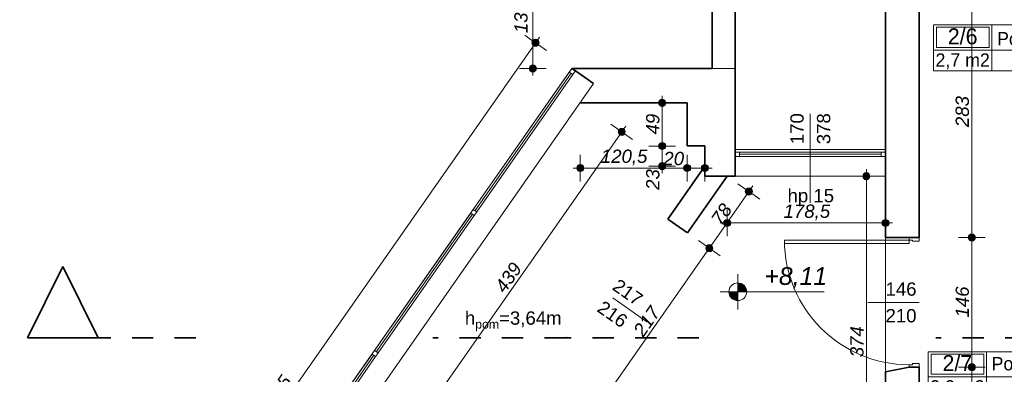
# Model space of a CAD drawing. Header units: millimetres. Extents: x -13944 to 84772, y -78836 to -35317.
# Tile 4 of 85: x -7595 to 3504, y -60543 to -56549. Entities that reach past the tile are written whole.
import ezdxf
from ezdxf.enums import TextEntityAlignment as Align

# ---------------------------------------------------------------- set-up
doc = ezdxf.new("R2010")
doc.units = ezdxf.units.MM
doc.header["$MEASUREMENT"] = 0
doc.linetypes.add('Przerywana', pattern=[480, 240, -240])
doc.linetypes.add('Wipeout_Contour', pattern=[1000, 0, -1000])
for name, color, linetype, lineweight in [('0_Nr_pióra__3', 7, 'Continuous', 20), ('Drzwi ArchiCAD_Nr_pióra__1', 7, 'Continuous', 0), ('Konstrukcja - Stropy_Nr_pióra__1', 7, 'Continuous', 0), ('Konstrukcja - Ściany zew_Nr_pióra__6', 7, 'Continuous', 35), ('Metryczki pomieszczeń ArchiCADa_Nr_pióra__1', 7, 'Continuous', 0), ('Okna ArchiCADa_Nr_pióra__1', 7, 'Continuous', 0), ('Wymiarowanie - Ogólne_Nr_pióra__82', 114, 'Continuous', 13), ('Wymiarowanie - Poziomy_Nr_pióra__1', 7, 'Continuous', 0), ('Znaczniki - Przekroje_Nr_pióra__5', 7, 'Continuous', 35), ('Znaczniki drzwi ArchiCADa_Nr_pióra__1', 7, 'Continuous', 0), ('Znaczniki drzwi ArchiCADa_Nr_pióra__7', 7, 'Continuous', 70), ('Znaczniki okien ArchiCADa_Nr_pióra__1', 7, 'Continuous', 0), ('Znaczniki okien ArchiCADa_Nr_pióra__7', 7, 'Continuous', 70)]:
    doc.layers.add(name, color=color, linetype=linetype, lineweight=lineweight)
for name, color, linetype in [('Elementy modelu - Strefy', 7, 'Continuous'), ('Wymiarowanie - Ogólne', 7, 'Continuous'), ('Wymiarowanie - Poziomy', 7, 'Continuous'), ('Znaczniki - Przekroje', 7, 'Continuous')]:
    doc.layers.add(name, color=color, linetype=linetype)
doc.styles.add('GENERATED_STYLE_1', font='txt')
doc.styles.add('GENERATED_STYLE_2', font='txt')
doc.styles.add('GENERATED_STYLE_3', font='txt')
doc.styles.add('GENERATED_STYLE_4', font='txt')
doc.dimstyles.new('GENERATED_STYLE__1', dxfattribs={"dimtxt": 150, "dimasz": 152, "dimexe": 0.18, "dimexo": 0, "dimgap": 0.09, "dimtad": 1, "dimlfac": 0.1, "dimzin": 0, "dimdsep": 46, "dimtxsty": 'GENERATED_STYLE_3', "dimblk": 'ARROWHEAD_11', "dimblk1": 'ARROWHEAD_11', "dimblk2": 'ARROWHEAD_11', "dimcen": 0.09, "dimclrd": 114, "dimclre": 114, "dimclrt": 114, "dimazin": 0, "dimtfac": 1, "dimtdec": 4, "dimtmove": 0, "dimatfit": 3, "dimfxl": 1, "dimtolj": 1, "dimtzin": 0, "dimarcsym": 0})
doc.dimstyles.new('GENERATED_STYLE__2', dxfattribs={"dimtxt": 150, "dimasz": 152, "dimexe": 0.18, "dimexo": 0, "dimgap": 0.09, "dimtad": 1, "dimtih": 1, "dimtoh": 1, "dimlfac": 0.1, "dimzin": 0, "dimdsep": 46, "dimtxsty": 'GENERATED_STYLE_3', "dimblk": 'ARROWHEAD_11', "dimblk1": 'ARROWHEAD_11', "dimblk2": 'ARROWHEAD_11', "dimcen": 0.09, "dimclrd": 114, "dimclre": 114, "dimclrt": 114, "dimazin": 0, "dimtfac": 1, "dimtdec": 4, "dimtmove": 0, "dimatfit": 3, "dimfxl": 1, "dimtolj": 1, "dimtzin": 0, "dimarcsym": 0})

# ---------------------------------------------------------------- blocks, each defined once
blk = doc.blocks.new('Pom. porządkowe_2_6_6', base_point=(3364, -56892))
at = {"layer": 'Metryczki pomieszczeń ArchiCADa_Nr_pióra__1', "linetype": 'Continuous'}
for p, q in [((2705, -56609), (5085, -56609)), ((2705, -57127), (2705, -56609)), ((2738, -56635), (3331, -56635)), ((2738, -56861), (2738, -56635)), ((3331, -56635), (3331, -56861)), ((3364, -56609), (3364, -57127)), ((5085, -56609), (5085, -57127)), ((2705, -56892), (5085, -56892)), ((3331, -56861), (2738, -56861)), ((5085, -57127), (2705, -57127))]:
    blk.add_line(p, q, dxfattribs=at)
at = {"layer": 'Metryczki pomieszczeń ArchiCADa_Nr_pióra__1'}
for tag, height, style, p in [('ROOM_NUMBER', 180, 'GENERATED_STYLE_2', (3035, -56737)), ('ROOM_NAME', 150, 'GENERATED_STYLE_1', (4225, -56763)), ('ROOM_CALC_AREA', 150, 'GENERATED_STYLE_1', (3035, -57004)), ('floor_f', 150, 'GENERATED_STYLE_1', (4225, -56990))]:
    blk.add_attdef(tag, text='', height=height, dxfattribs=dict(at, style=style)).set_placement(p, align=Align.MIDDLE_CENTER)
blk = doc.blocks.new('Pom. techniczne_2_7_7', base_point=(3304, -60573))
at = {"layer": 'Metryczki pomieszczeń ArchiCADa_Nr_pióra__1', "linetype": 'Continuous'}
for p, q in [((2645, -60290), (4898, -60290)), ((2645, -60809), (2645, -60290)), ((2678, -60316), (3271, -60316)), ((2678, -60542), (2678, -60316)), ((3271, -60316), (3271, -60542)), ((3304, -60290), (3304, -60809)), ((4898, -60290), (4898, -60809)), ((2645, -60573), (4898, -60573)), ((3271, -60542), (2678, -60542)), ((4898, -60809), (2645, -60809))]:
    blk.add_line(p, q, dxfattribs=at)
at = {"layer": 'Metryczki pomieszczeń ArchiCADa_Nr_pióra__1'}
for tag, height, style, p in [('ROOM_NUMBER', 180, 'GENERATED_STYLE_2', (2975, -60418)), ('ROOM_NAME', 150, 'GENERATED_STYLE_1', (4101, -60424)), ('floor_f', 150, 'GENERATED_STYLE_1', (4101, -60672)), ('ROOM_CALC_AREA', 150, 'GENERATED_STYLE_1', (2975, -60685))]:
    blk.add_attdef(tag, text='', height=height, dxfattribs=dict(at, style=style)).set_placement(p, align=Align.MIDDLE_CENTER)
blk = doc.blocks.new('*D92')
at = {"layer": 'Wymiarowanie - Ogólne_Nr_pióra__82', "linetype": 'Continuous'}
for points in [[(-1741, -56811), (-1744, -56796), (-1752, -56783), (-1765, -56774), (-1781, -56771), (-1796, -56774), (-1809, -56783), (-1817, -56796), (-1821, -56811), (-1817, -56826), (-1809, -56839), (-1796, -56848), (-1781, -56851), (-1765, -56848), (-1752, -56839), (-1744, -56826)], [(-7433, -64940), (-7436, -64925), (-7444, -64912), (-7457, -64903), (-7473, -64900), (-7488, -64903), (-7501, -64912), (-7510, -64925), (-7513, -64940), (-7510, -64955), (-7501, -64968), (-7488, -64977), (-7473, -64980), (-7457, -64977), (-7444, -64968), (-7436, -64955)]]:
    blk.add_hatch(color=256, dxfattribs=at).paths.add_polyline_path(points)
for p, q in [((-1813, -56788), (-1903, -56725)), ((-1758, -56778), (-1735, -56745)), ((-7450, -64907), (-1803, -56844)), ((-1658, -56897), (-1748, -56834)), ((-7505, -64917), (-7595, -64854)), ((-7519, -65006), (-7496, -64973)), ((-7350, -65026), (-7440, -64963))]:
    blk.add_line(p, q, dxfattribs=at)
for centre in [(-1781, -56811), (-7473, -64940)]:
    blk.add_circle(centre, 40, dxfattribs=at)
at = {"layer": 'Wymiarowanie - Ogólne_Nr_pióra__82', "insert": (-4798, -61068), "char_height": 150, "attachment_point": 7, "rotation": 55, "style": 'GENERATED_STYLE_3'}
blk.add_mtext('\\A1;{\\fArial|b0|i1|c238|p38;992,5}', dxfattribs=at)
blk = doc.blocks.new('ARROWHEAD_11')
at = {"color": 0, "linetype": 'Continuous', "lineweight": 0}
blk.add_line((0, 0), (-1, 0), dxfattribs=at)
at = {"color": 0, "linetype": 'Continuous', "lineweight": 0, "const_width": 0.25, "flags": 128}
blk.add_lwpolyline([(-0.125, 0, 1), (0.125, 0, 1)], format="xyb", close=True, dxfattribs=at)
blk = doc.blocks.new('*D93')
at = {"layer": 'Wymiarowanie - Ogólne_Nr_pióra__82', "linetype": 'Continuous'}
for points in [[(-1772, -55791), (-1775, -55776), (-1784, -55763), (-1796, -55754), (-1812, -55751), (-1827, -55754), (-1840, -55763), (-1849, -55776), (-1852, -55791), (-1849, -55807), (-1840, -55820), (-1827, -55828), (-1812, -55831), (-1796, -55828), (-1784, -55820), (-1775, -55807)], [(-1772, -57098), (-1775, -57082), (-1784, -57069), (-1796, -57061), (-1812, -57058), (-1827, -57061), (-1840, -57069), (-1849, -57082), (-1852, -57098), (-1849, -57113), (-1840, -57126), (-1827, -57135), (-1812, -57138), (-1796, -57135), (-1784, -57126), (-1775, -57113)]]:
    blk.add_hatch(color=256, dxfattribs=at).paths.add_polyline_path(points)
for p, q in [((-1852, -55791), (-1962, -55791)), ((-1662, -55791), (-1772, -55791)), ((-1812, -57058), (-1812, -55831)), ((-1852, -57098), (-1962, -57098)), ((-1812, -57178), (-1812, -57138)), ((-1662, -57098), (-1772, -57098))]:
    blk.add_line(p, q, dxfattribs=at)
for centre in [(-1812, -55791), (-1812, -57098)]:
    blk.add_circle(centre, 40, dxfattribs=at)
at = {"layer": 'Wymiarowanie - Ogólne_Nr_pióra__82', "insert": (-1842, -56701), "char_height": 150, "attachment_point": 7, "rotation": 90, "style": 'GENERATED_STYLE_3'}
blk.add_mtext('\\A1;{\\fArial|b0|i1|c238|p38;130,5}', dxfattribs=at)
blk = doc.blocks.new('*D193')
at = {"layer": 'Wymiarowanie - Ogólne_Nr_pióra__82', "linetype": 'Continuous'}
for points in [[(3177, -60463), (3174, -60448), (3165, -60435), (3152, -60426), (3137, -60423), (3121, -60426), (3108, -60435), (3100, -60448), (3097, -60463), (3100, -60478), (3108, -60491), (3121, -60500), (3137, -60503), (3152, -60500), (3165, -60491), (3174, -60478)], [(3177, -61853), (3174, -61838), (3165, -61825), (3152, -61816), (3137, -61813), (3121, -61816), (3108, -61825), (3100, -61838), (3097, -61853), (3100, -61868), (3108, -61881), (3121, -61890), (3137, -61893), (3152, -61890), (3165, -61881), (3174, -61868)]]:
    blk.add_hatch(color=256, dxfattribs=at).paths.add_polyline_path(points)
for p, q in [((3097, -60463), (2987, -60463)), ((3287, -60463), (3177, -60463)), ((3137, -61813), (3137, -60503)), ((3097, -61853), (2987, -61853)), ((3287, -61853), (3177, -61853))]:
    blk.add_line(p, q, dxfattribs=at)
for centre in [(3137, -60463), (3137, -61853)]:
    blk.add_circle(centre, 40, dxfattribs=at)
at = {"layer": 'Wymiarowanie - Ogólne_Nr_pióra__82', "insert": (3107, -61329), "char_height": 150, "attachment_point": 7, "rotation": 90, "style": 'GENERATED_STYLE_3'}
blk.add_mtext('\\A1;{\\fArial|b0|i1|c238|p38;139}', dxfattribs=at)
blk = doc.blocks.new('*D194')
at = {"layer": 'Wymiarowanie - Ogólne_Nr_pióra__82', "linetype": 'Continuous'}
for points in [[(3177, -59003), (3174, -58988), (3165, -58975), (3152, -58966), (3137, -58963), (3121, -58966), (3108, -58975), (3100, -58988), (3097, -59003), (3100, -59018), (3108, -59031), (3121, -59040), (3137, -59043), (3152, -59040), (3165, -59031), (3174, -59018)], [(3177, -60463), (3174, -60448), (3165, -60435), (3152, -60426), (3137, -60423), (3121, -60426), (3108, -60435), (3100, -60448), (3097, -60463), (3100, -60478), (3108, -60491), (3121, -60500), (3137, -60503), (3152, -60500), (3165, -60491), (3174, -60478)]]:
    blk.add_hatch(color=256, dxfattribs=at).paths.add_polyline_path(points)
for p, q in [((3097, -59003), (2987, -59003)), ((3137, -60423), (3137, -59043)), ((3287, -59003), (3177, -59003)), ((3097, -60463), (2987, -60463)), ((3287, -60463), (3177, -60463))]:
    blk.add_line(p, q, dxfattribs=at)
for centre in [(3137, -59003), (3137, -60463)]:
    blk.add_circle(centre, 40, dxfattribs=at)
at = {"layer": 'Wymiarowanie - Ogólne_Nr_pióra__82', "insert": (3107, -59904), "char_height": 150, "attachment_point": 7, "rotation": 90, "style": 'GENERATED_STYLE_3'}
blk.add_mtext('\\A1;{\\fArial|b0|i1|c238|p38;146}', dxfattribs=at)
blk = doc.blocks.new('*D195')
at = {"layer": 'Wymiarowanie - Ogólne_Nr_pióra__82', "linetype": 'Continuous'}
for points in [[(3177, -56173), (3174, -56158), (3165, -56145), (3152, -56136), (3137, -56133), (3121, -56136), (3108, -56145), (3100, -56158), (3097, -56173), (3100, -56188), (3108, -56201), (3121, -56210), (3137, -56213), (3152, -56210), (3165, -56201), (3174, -56188)], [(3177, -59003), (3174, -58988), (3165, -58975), (3152, -58966), (3137, -58963), (3121, -58966), (3108, -58975), (3100, -58988), (3097, -59003), (3100, -59018), (3108, -59031), (3121, -59040), (3137, -59043), (3152, -59040), (3165, -59031), (3174, -59018)]]:
    blk.add_hatch(color=256, dxfattribs=at).paths.add_polyline_path(points)
for p, q in [((3097, -56173), (2987, -56173)), ((3137, -58963), (3137, -56213)), ((3287, -56173), (3177, -56173)), ((3097, -59003), (2987, -59003)), ((3287, -59003), (3177, -59003))]:
    blk.add_line(p, q, dxfattribs=at)
for centre in [(3137, -56173), (3137, -59003)]:
    blk.add_circle(centre, 40, dxfattribs=at)
at = {"layer": 'Wymiarowanie - Ogólne_Nr_pióra__82', "insert": (3107, -57759), "char_height": 150, "attachment_point": 7, "rotation": 90, "style": 'GENERATED_STYLE_3'}
blk.add_mtext('\\A1;{\\fArial|b0|i1|c238|p38;283}', dxfattribs=at)
blk = doc.blocks.new('*D531')
at = {"layer": 'Wymiarowanie - Ogólne_Nr_pióra__82', "linetype": 'Continuous'}
for points in [[(1989, -58311), (1986, -58295), (1977, -58282), (1964, -58274), (1949, -58271), (1933, -58274), (1920, -58282), (1912, -58295), (1909, -58311), (1912, -58326), (1920, -58339), (1933, -58348), (1949, -58351), (1964, -58348), (1977, -58339), (1986, -58326)], [(1989, -62051), (1986, -62036), (1977, -62023), (1964, -62014), (1949, -62011), (1933, -62014), (1920, -62023), (1912, -62036), (1909, -62051), (1912, -62066), (1920, -62079), (1933, -62088), (1949, -62091), (1964, -62088), (1977, -62079), (1986, -62066)]]:
    blk.add_hatch(color=256, dxfattribs=at).paths.add_polyline_path(points)
for p, q in [((1949, -58271), (1949, -58231)), ((1909, -58311), (1799, -58311)), ((1949, -62011), (1949, -58351)), ((2099, -58311), (1989, -58311)), ((1909, -62051), (1799, -62051)), ((1949, -62131), (1949, -62091)), ((2099, -62051), (1989, -62051))]:
    blk.add_line(p, q, dxfattribs=at)
for centre in [(1949, -58311), (1949, -62051)]:
    blk.add_circle(centre, 40, dxfattribs=at)
at = {"layer": 'Wymiarowanie - Ogólne_Nr_pióra__82', "insert": (1919, -60351), "char_height": 150, "attachment_point": 7, "rotation": 90, "style": 'GENERATED_STYLE_3'}
blk.add_mtext('\\A1;{\\fArial|b0|i1|c238|p38;374}', dxfattribs=at)
blk = doc.blocks.new('*D534')
at = {"layer": 'Wymiarowanie - Ogólne_Nr_pióra__82', "linetype": 'Continuous'}
for points in [[(219, -59122), (216, -59107), (207, -59094), (194, -59085), (179, -59082), (163, -59085), (150, -59094), (142, -59107), (139, -59122), (142, -59137), (150, -59150), (163, -59159), (179, -59162), (194, -59159), (207, -59150), (216, -59137)], [(-1026, -60899), (-1029, -60884), (-1038, -60871), (-1051, -60862), (-1066, -60859), (-1081, -60862), (-1094, -60871), (-1103, -60884), (-1106, -60899), (-1103, -60915), (-1094, -60928), (-1081, -60936), (-1066, -60939), (-1051, -60936), (-1038, -60928), (-1029, -60915)]]:
    blk.add_hatch(color=256, dxfattribs=at).paths.add_polyline_path(points)
for p, q in [((146, -59099), (56, -59036)), ((-1043, -60867), (156, -59155)), ((301, -59208), (211, -59145)), ((-1099, -60876), (-1189, -60813)), ((-943, -60985), (-1033, -60922))]:
    blk.add_line(p, q, dxfattribs=at)
for centre in [(179, -59122), (-1066, -60899)]:
    blk.add_circle(centre, 40, dxfattribs=at)
at = {"layer": 'Wymiarowanie - Ogólne_Nr_pióra__82', "insert": (-566, -60133), "char_height": 150, "attachment_point": 7, "rotation": 55, "style": 'GENERATED_STYLE_3'}
blk.add_mtext('\\A1;{\\fArial|b0|i1|c238|p38;217}', dxfattribs=at)
blk = doc.blocks.new('*D535')
at = {"layer": 'Wymiarowanie - Ogólne_Nr_pióra__82', "linetype": 'Continuous'}
for points in [[(664, -58485), (661, -58470), (652, -58457), (640, -58448), (624, -58445), (609, -58448), (596, -58457), (587, -58470), (584, -58485), (587, -58501), (596, -58514), (609, -58522), (624, -58525), (640, -58522), (652, -58514), (661, -58501)], [(219, -59122), (216, -59107), (207, -59094), (194, -59085), (179, -59082), (163, -59085), (150, -59094), (142, -59107), (139, -59122), (142, -59137), (150, -59150), (163, -59159), (179, -59162), (194, -59159), (207, -59150), (216, -59137)]]:
    blk.add_hatch(color=256, dxfattribs=at).paths.add_polyline_path(points)
for p, q in [((591, -58462), (501, -58399)), ((647, -58453), (670, -58420)), ((202, -59089), (601, -58518)), ((747, -58571), (657, -58508)), ((146, -59099), (56, -59036))]:
    blk.add_line(p, q, dxfattribs=at)
blk.add_circle((624, -58485), 40, dxfattribs=at)
at = {"layer": 'Wymiarowanie - Ogólne_Nr_pióra__82', "insert": (312, -58880), "char_height": 150, "attachment_point": 7, "rotation": 55, "style": 'GENERATED_STYLE_3'}
blk.add_mtext('\\A1;{\\fArial|b0|i1|c238|p38;78}', dxfattribs=at)
blk = doc.blocks.new('*D536')
at = {"layer": 'Wymiarowanie - Ogólne_Nr_pióra__82', "linetype": 'Continuous'}
for points in [[(420, -58839), (417, -58824), (408, -58811), (395, -58802), (380, -58799), (365, -58802), (352, -58811), (343, -58824), (340, -58839), (343, -58854), (352, -58867), (365, -58876), (380, -58879), (395, -58876), (408, -58867), (417, -58854)], [(2205, -58839), (2202, -58824), (2193, -58811), (2180, -58802), (2165, -58799), (2149, -58802), (2136, -58811), (2128, -58824), (2125, -58839), (2128, -58854), (2136, -58867), (2149, -58876), (2165, -58879), (2180, -58876), (2193, -58867), (2202, -58854)]]:
    blk.add_hatch(color=256, dxfattribs=at).paths.add_polyline_path(points)
for p, q in [((380, -58799), (380, -58689)), ((2165, -58799), (2165, -58689)), ((300, -58839), (340, -58839)), ((380, -58989), (380, -58879)), ((420, -58839), (2125, -58839)), ((2165, -58989), (2165, -58879)), ((2205, -58839), (2245, -58839))]:
    blk.add_line(p, q, dxfattribs=at)
for centre in [(380, -58839), (2165, -58839)]:
    blk.add_circle(centre, 40, dxfattribs=at)
at = {"layer": 'Wymiarowanie - Ogólne_Nr_pióra__82', "insert": (1016, -58809), "char_height": 150, "attachment_point": 7, "style": 'GENERATED_STYLE_3'}
blk.add_mtext('\\A1;{\\fArial|b0|i1|c238|p38;178,5}', dxfattribs=at)
blk = doc.blocks.new('*D537')
at = {"layer": 'Wymiarowanie - Ogólne_Nr_pióra__82', "linetype": 'Continuous'}
for points in [[(-1236, -58220), (-1239, -58204), (-1248, -58191), (-1261, -58183), (-1276, -58180), (-1291, -58183), (-1304, -58191), (-1313, -58204), (-1316, -58220), (-1313, -58235), (-1304, -58248), (-1291, -58257), (-1276, -58260), (-1261, -58257), (-1248, -58248), (-1239, -58235)], [(-31, -58220), (-34, -58204), (-43, -58191), (-56, -58183), (-71, -58180), (-86, -58183), (-99, -58191), (-108, -58204), (-111, -58220), (-108, -58235), (-99, -58248), (-86, -58257), (-71, -58260), (-56, -58257), (-43, -58248), (-34, -58235)]]:
    blk.add_hatch(color=256, dxfattribs=at).paths.add_polyline_path(points)
for p, q in [((-1276, -58180), (-1276, -58070)), ((-1356, -58220), (-1316, -58220)), ((-1276, -58370), (-1276, -58260)), ((-1236, -58220), (-111, -58220))]:
    blk.add_line(p, q, dxfattribs=at)
for centre in [(-1276, -58220), (-71, -58220)]:
    blk.add_circle(centre, 40, dxfattribs=at)
at = {"layer": 'Wymiarowanie - Ogólne_Nr_pióra__82', "char_height": 150, "attachment_point": 7, "style": 'GENERATED_STYLE_3'}
for s, insert in [('\\A1;{\\fArial|b0|i1|c238|p38;120,5}', (-1044, -58190)), ('\\A1;{\\fArial|b0|i1|c238|p38;20}', (-339, -58190))]:
    blk.add_mtext(s, dxfattribs=dict(at, insert=insert))
blk = doc.blocks.new('*D538')
at = {"layer": 'Wymiarowanie - Ogólne_Nr_pióra__82', "linetype": 'Continuous'}
for points in [[(-31, -58220), (-34, -58204), (-43, -58191), (-56, -58183), (-71, -58180), (-86, -58183), (-99, -58191), (-108, -58204), (-111, -58220), (-108, -58235), (-99, -58248), (-86, -58257), (-71, -58260), (-56, -58257), (-43, -58248), (-34, -58235)], [(169, -58220), (166, -58204), (157, -58191), (144, -58183), (129, -58180), (114, -58183), (101, -58191), (92, -58204), (89, -58220), (92, -58235), (101, -58248), (114, -58257), (129, -58260), (144, -58257), (157, -58248), (166, -58235)]]:
    blk.add_hatch(color=256, dxfattribs=at).paths.add_polyline_path(points)
for p, q in [((-71, -58180), (-71, -58070)), ((129, -58180), (129, -58070)), ((-71, -58370), (-71, -58260)), ((-31, -58220), (89, -58220)), ((129, -58370), (129, -58260)), ((169, -58220), (209, -58220))]:
    blk.add_line(p, q, dxfattribs=at)
blk.add_circle((129, -58220), 40, dxfattribs=at)
blk = doc.blocks.new('*D539')
at = {"layer": 'Wymiarowanie - Ogólne_Nr_pióra__82', "linetype": 'Continuous'}
for points in [[(-312, -57972), (-315, -57956), (-323, -57943), (-336, -57935), (-352, -57932), (-367, -57935), (-380, -57943), (-388, -57956), (-392, -57972), (-388, -57987), (-380, -58000), (-367, -58008), (-352, -58012), (-336, -58008), (-323, -58000), (-315, -57987)], [(-312, -58198), (-315, -58183), (-323, -58170), (-336, -58161), (-352, -58158), (-367, -58161), (-380, -58170), (-388, -58183), (-392, -58198), (-388, -58214), (-380, -58227), (-367, -58235), (-352, -58238), (-336, -58235), (-323, -58227), (-315, -58214)]]:
    blk.add_hatch(color=256, dxfattribs=at).paths.add_polyline_path(points)
for p, q in [((-392, -57972), (-502, -57972)), ((-352, -58158), (-352, -58012)), ((-202, -57972), (-312, -57972)), ((-392, -58198), (-502, -58198)), ((-352, -58278), (-352, -58238)), ((-202, -58198), (-312, -58198))]:
    blk.add_line(p, q, dxfattribs=at)
for centre in [(-352, -57972), (-352, -58198)]:
    blk.add_circle(centre, 40, dxfattribs=at)
at = {"layer": 'Wymiarowanie - Ogólne_Nr_pióra__82', "insert": (-382, -58466), "char_height": 150, "attachment_point": 7, "rotation": 90, "style": 'GENERATED_STYLE_3'}
blk.add_mtext('\\A1;{\\fArial|b0|i1|c238|p38;23}', dxfattribs=at)
blk = doc.blocks.new('*D540')
at = {"layer": 'Wymiarowanie - Ogólne_Nr_pióra__82', "linetype": 'Continuous'}
for points in [[(-312, -57485), (-315, -57470), (-323, -57457), (-336, -57448), (-352, -57445), (-367, -57448), (-380, -57457), (-388, -57470), (-392, -57485), (-388, -57500), (-380, -57513), (-367, -57522), (-352, -57525), (-336, -57522), (-323, -57513), (-315, -57500)], [(-312, -57972), (-315, -57956), (-323, -57943), (-336, -57935), (-352, -57932), (-367, -57935), (-380, -57943), (-388, -57956), (-392, -57972), (-388, -57987), (-380, -58000), (-367, -58008), (-352, -58012), (-336, -58008), (-323, -58000), (-315, -57987)]]:
    blk.add_hatch(color=256, dxfattribs=at).paths.add_polyline_path(points)
for p, q in [((-392, -57485), (-502, -57485)), ((-352, -57445), (-352, -57405)), ((-202, -57485), (-312, -57485)), ((-352, -57932), (-352, -57525)), ((-392, -57972), (-502, -57972)), ((-202, -57972), (-312, -57972))]:
    blk.add_line(p, q, dxfattribs=at)
for centre in [(-352, -57485), (-352, -57972)]:
    blk.add_circle(centre, 40, dxfattribs=at)
at = {"layer": 'Wymiarowanie - Ogólne_Nr_pióra__82', "insert": (-382, -57842), "char_height": 150, "attachment_point": 7, "rotation": 90, "style": 'GENERATED_STYLE_3'}
blk.add_mtext('\\A1;{\\fArial|b0|i1|c238|p38;49}', dxfattribs=at)
blk = doc.blocks.new('*D541')
at = {"layer": 'Wymiarowanie - Ogólne_Nr_pióra__82', "linetype": 'Continuous'}
for points in [[(-769, -57813), (-772, -57797), (-780, -57784), (-793, -57776), (-809, -57773), (-824, -57776), (-837, -57784), (-845, -57797), (-849, -57813), (-845, -57828), (-837, -57841), (-824, -57850), (-809, -57853), (-793, -57850), (-780, -57841), (-772, -57828)], [(-3287, -61409), (-3290, -61394), (-3299, -61381), (-3312, -61372), (-3327, -61369), (-3342, -61372), (-3355, -61381), (-3364, -61394), (-3367, -61409), (-3364, -61425), (-3355, -61438), (-3342, -61446), (-3327, -61449), (-3312, -61446), (-3299, -61438), (-3290, -61425)]]:
    blk.add_hatch(color=256, dxfattribs=at).paths.add_polyline_path(points)
for p, q in [((-931, -57727), (-841, -57790)), ((-763, -57747), (-786, -57780)), ((-831, -57845), (-3304, -61377)), ((-776, -57835), (-686, -57899)), ((-3450, -61323), (-3360, -61386))]:
    blk.add_line(p, q, dxfattribs=at)
for centre in [(-809, -57813), (-3327, -61409)]:
    blk.add_circle(centre, 40, dxfattribs=at)
at = {"layer": 'Wymiarowanie - Ogólne_Nr_pióra__82', "char_height": 150, "attachment_point": 7, "rotation": 55, "style": 'GENERATED_STYLE_3'}
for s, insert in [('\\A1;{\\fArial|b0|i1|c238|p38;439}', (-2125, -59640)), ('\\A1;{\\fArial|b0|i1|c238|p38;28}', (-3329, -61359))]:
    blk.add_mtext(s, dxfattribs=dict(at, insert=insert))

msp = doc.modelspace()

# ---------------------------------------------------------------- hatches: boundary and pattern name
at = {"layer": 'Wymiarowanie - Poziomy', "linetype": 'Continuous', "lineweight": 0, "true_color": 0x000000}
for points in [[(499.586, -59613.885), (599.586, -59613.885), (591.974, -59575.617), (570.297, -59543.175), (537.855, -59521.497), (499.586, -59513.885)], [(499.586, -59613.885), (399.586, -59613.885), (407.198, -59652.154), (428.876, -59684.596), (461.318, -59706.273), (499.586, -59713.885)]]:
    msp.add_hatch(color=18, dxfattribs=at).paths.add_polyline_path(points)

# ---------------------------------------------------------------- linework, layer by layer
at = {"layer": 'Drzwi ArchiCAD_Nr_pióra__1', "linetype": 'Continuous'}
for p, q in [((1025.596, -59030.955), (2429.596, -59030.955)), ((1025.596, -59070.955), (1025.596, -59030.955)), ((2544.596, -59002.955), (2429.596, -59002.955)), ((2429.596, -59002.955), (2429.596, -59030.955)), ((2544.596, -59002.955), (2429.596, -59002.955)), ((2429.596, -59030.955), (2469.596, -59030.955)), ((2429.596, -59030.955), (2429.596, -59070.955)), ((2469.596, -59030.955), (2469.596, -59042.955)), ((2469.596, -59042.955), (2544.596, -59042.955)), ((2544.596, -59042.955), (2544.596, -59002.955)), ((2429.596, -59070.955), (1025.596, -59070.955)), ((2469.596, -60434.955), (2429.596, -60434.955)), ((2429.596, -60434.955), (2429.596, -60462.955)), ((2429.596, -60462.955), (2544.596, -60462.955)), ((2544.596, -60462.955), (2429.596, -60462.955)), ((2544.596, -60422.955), (2469.596, -60422.955)), ((2469.596, -60422.955), (2469.596, -60434.955)), ((2544.596, -60462.955), (2544.596, -60422.955))]:
    msp.add_line(p, q, dxfattribs=at)
msp.add_arc((2429.596, -59030.955), 1404, 180, 270, dxfattribs=at)
at = {"layer": 'Konstrukcja - Stropy_Nr_pióra__1', "linetype": 'Continuous', "flags": 128}
for points in [[(2164.596, -62391.747), (2164.596, -66752.955), (28418.016, -66749.91), (28418.016, -62684.566), (51525.096, -62684.566), (55044.372, -65629.384), (57269.596, -65629.126), (57269.596, -65629.384), (60264.596, -65629.384), (60264.596, -59579.384), (37951.507, -40862.978), (28294.596, -40862.978), (28294.596, -47992.978), (2164.596, -47992.978), (2164.596, -58010.641)], [(-1370.972, -57097.659), (-4785.976, -61974.79), (-3032.991, -63202.244), (-2040.703, -61785.111), (-764.67, -62678.599), (-555.52, -62390.641), (2164.596, -62391.747), (2164.596, -58010.641), (469.028, -58010.641), (469.028, -57097.659)]]:
    msp.add_lwpolyline(points, close=True, dxfattribs=at)
at = {"layer": 'Konstrukcja - Ściany zew_Nr_pióra__6', "linetype": 'Continuous'}
for p, q in [((-1370.972, -57097.659), (-1330.014, -57126.338)), ((-1330.014, -57126.338), (-1125.226, -57269.732)), ((469.028, -58010.641), (469.028, -58040.641)), ((469.028, -58040.641), (469.028, -58090.641)), ((2164.596, -58010.641), (2164.596, -58040.641)), ((2164.596, -58040.641), (2164.596, -58090.641)), ((469.028, -58090.641), (469.028, -58310.641)), ((2164.596, -58090.641), (2164.596, -58310.641)), ((-288.622, -58794.714), (-67.451, -58949.58)), ((2429.596, -59002.955), (2164.596, -59002.955)), ((2544.596, -59002.955), (2429.596, -59002.955)), ((2429.596, -60462.955), (2164.596, -60514.465)), ((2544.596, -60462.955), (2429.596, -60462.955))]:
    msp.add_line(p, q, dxfattribs=at)
at = {"layer": 'Konstrukcja - Ściany zew_Nr_pióra__6', "linetype": 'Continuous', "flags": 128}
for points in [[(209.028, -55791.388), (209.028, -57097.659)], [(469.028, -57097.659), (469.028, -55791.388)], [(2164.596, -56172.955), (2164.596, -58010.641)], [(2544.596, -59002.955), (2544.596, -56172.955)], [(209.028, -57097.659), (-1370.972, -57097.659)], [(469.028, -57971.541), (469.028, -57097.659)], [(-1276.07, -57485.159), (-70.972, -57485.159)], [(-70.972, -57485.159), (-70.972, -57971.541)], [(-70.972, -57971.541), (129.028, -57971.541)], [(129.028, -57971.541), (129.028, -58310.641)], [(469.028, -58010.641), (469.028, -57971.541)], [(129.028, -58198.248), (-288.622, -58794.714)], [(129.028, -58310.641), (129.028, -58198.248)], [(-67.451, -58949.58), (379.938, -58310.641)], [(129.028, -58310.641), (469.028, -58310.641)], [(379.938, -58310.641), (129.028, -58310.641)], [(2164.596, -58310.641), (2164.596, -59002.955)], [(2544.596, -61852.955), (2544.596, -60462.955)], [(2164.596, -60514.465), (2164.596, -61852.955)]]:
    msp.add_lwpolyline(points, dxfattribs=at)
at = {"layer": 'Okna ArchiCADa_Nr_pióra__1', "linetype": 'Continuous'}
for p, q in [((-1370.972, -57097.659), (-6959.831, -65079.376)), ((-2483.008, -58685.811), (-1399.651, -57138.616)), ((-1379.172, -57152.956), (-2462.529, -58700.15)), ((-1399.651, -57138.616), (-1370.972, -57097.659)), ((-1358.693, -57167.295), (-1399.651, -57138.616)), ((-1370.972, -57097.659), (-1330.014, -57126.338)), ((-1330.014, -57126.338), (-1358.693, -57167.295)), ((-1125.226, -57269.732), (-6714.085, -65251.449)), ((-1358.693, -57167.295), (-2442.05, -58714.49)), ((469.028, -58010.641), (2164.596, -58010.641)), ((519.028, -58040.641), (469.028, -58040.641)), ((469.028, -58040.641), (469.028, -58090.641)), ((519.028, -58090.641), (519.028, -58040.641)), ((2114.596, -58040.641), (519.028, -58040.641)), ((2164.596, -58040.641), (2114.596, -58040.641)), ((2114.596, -58040.641), (2114.596, -58090.641)), ((2164.596, -58040.641), (2164.596, -58090.641)), ((469.028, -58090.641), (519.028, -58090.641)), ((519.028, -58065.641), (2114.596, -58065.641)), ((519.028, -58090.641), (2114.596, -58090.641)), ((2114.596, -58090.641), (2164.596, -58090.641)), ((469.028, -58310.641), (2164.596, -58310.641)), ((-2511.687, -58726.768), (-2497.347, -58706.289)), ((-2497.347, -58706.289), (-2483.008, -58685.811)), ((-2483.008, -58685.811), (-2442.05, -58714.49)), ((-2442.05, -58714.49), (-2456.39, -58734.968)), ((-3595.044, -60273.963), (-2511.687, -58726.768)), ((-2491.208, -58741.108), (-3574.565, -60288.302)), ((-2470.729, -58755.447), (-3554.086, -60302.642)), ((-2470.729, -58755.447), (-2511.687, -58726.768)), ((-2456.39, -58734.968), (-2470.729, -58755.447)), ((-4707.08, -61862.115), (-3623.723, -60314.92)), ((-3603.244, -60329.26), (-4686.601, -61876.454)), ((-3582.765, -60343.599), (-4666.122, -61890.794)), ((-3623.723, -60314.92), (-3609.383, -60294.442)), ((-3582.765, -60343.599), (-3623.723, -60314.92)), ((-3609.383, -60294.442), (-3595.044, -60273.963)), ((-3595.044, -60273.963), (-3554.086, -60302.642)), ((-3568.426, -60323.12), (-3582.765, -60343.599)), ((-3554.086, -60302.642), (-3568.426, -60323.12))]:
    msp.add_line(p, q, dxfattribs=at)
at = {"layer": 'Wymiarowanie - Poziomy_Nr_pióra__1', "linetype": 'Continuous'}
for p, q in [((499.586, -59813.885), (499.586, -59413.885)), ((299.586, -59613.885), (1472.502, -59613.885))]:
    msp.add_line(p, q, dxfattribs=at)
msp.add_circle((499.586, -59613.885), 100, dxfattribs=at)
at = {"layer": 'Znaczniki - Przekroje_Nr_pióra__5', "linetype": 'Przerywana'}
for p, q in [((-5609.338, -60131.057), (-6709.338, -60131.057)), ((-1438.707, -60131.057), (-2938.707, -60131.057)), ((61.293, -60131.057), (-1438.707, -60131.057)), ((4231.924, -60131.057), (2731.924, -60131.057))]:
    msp.add_line(p, q, dxfattribs=at)
msp.add_point((-1438.707, -60131.057), dxfattribs=at)
at = {"layer": 'Znaczniki drzwi ArchiCADa_Nr_pióra__1', "linetype": 'Continuous'}
for p, q in [((-525.951, -59953.075), (-910.953, -59683.494)), ((1964.596, -59732.955), (2544.596, -59732.955))]:
    msp.add_line(p, q, dxfattribs=at)
at = {"layer": 'Znaczniki okien ArchiCADa_Nr_pióra__1', "linetype": 'Continuous'}
msp.add_line((1316.812, -57610.641), (1316.812, -58610.641), dxfattribs=at)

# ---------------------------------------------------------------- block references
at = {"layer": 'Elementy modelu - Strefy', "linetype": 'Continuous'}
ref = msp.add_blockref('Pom. porządkowe_2_6_6', (3364.395, -56891.568), dxfattribs=at)
ref.add_attrib('ROOM_NAME', 'Pom. porządkowe', dxfattribs={"layer": 'Metryczki pomieszczeń ArchiCADa_Nr_pióra__1', "color": 7, "height": 150, "style": 'GENERATED_STYLE_1'}).set_placement((4224.798, -56763.165), align=Align.MIDDLE_CENTER)
ref.add_attrib('ROOM_NUMBER', '2/6', dxfattribs={"layer": 'Metryczki pomieszczeń ArchiCADa_Nr_pióra__1', "color": 7, "height": 180, "style": 'GENERATED_STYLE_2'}).set_placement((3034.635, -56736.619), align=Align.MIDDLE_CENTER)
ref.add_attrib('ROOM_CALC_AREA', '2,7 m2', dxfattribs={"layer": 'Metryczki pomieszczeń ArchiCADa_Nr_pióra__1', "color": 7, "height": 150, "style": 'GENERATED_STYLE_1'}).set_placement((3034.635, -57003.619), align=Align.MIDDLE_CENTER)
ref.add_attrib('floor_f', 'tarket', dxfattribs={"layer": 'Metryczki pomieszczeń ArchiCADa_Nr_pióra__1', "color": 7, "height": 150, "style": 'GENERATED_STYLE_1'}).set_placement((4224.798, -56990.248), align=Align.MIDDLE_CENTER)
ref = msp.add_blockref('Pom. techniczne_2_7_7', (3304.415, -60572.878), dxfattribs=at)
ref.add_attrib('ROOM_NAME', 'Pom. techniczne', dxfattribs={"layer": 'Metryczki pomieszczeń ArchiCADa_Nr_pióra__1', "color": 7, "height": 150, "style": 'GENERATED_STYLE_1'}).set_placement((4101.456, -60424.058), align=Align.MIDDLE_CENTER)
ref.add_attrib('ROOM_NUMBER', '2/7', dxfattribs={"layer": 'Metryczki pomieszczeń ArchiCADa_Nr_pióra__1', "color": 7, "height": 180, "style": 'GENERATED_STYLE_2'}).set_placement((2974.655, -60417.929), align=Align.MIDDLE_CENTER)
ref.add_attrib('ROOM_CALC_AREA', '3,3 m2', dxfattribs={"layer": 'Metryczki pomieszczeń ArchiCADa_Nr_pióra__1', "color": 7, "height": 150, "style": 'GENERATED_STYLE_1'}).set_placement((2974.655, -60684.929), align=Align.MIDDLE_CENTER)
ref.add_attrib('floor_f', 'tarket', dxfattribs={"layer": 'Metryczki pomieszczeń ArchiCADa_Nr_pióra__1', "color": 7, "height": 150, "style": 'GENERATED_STYLE_1'}).set_placement((4101.456, -60671.558), align=Align.MIDDLE_CENTER)

# ---------------------------------------------------------------- texts
at = {"layer": '0_Nr_pióra__3', "linetype": 'Continuous', "insert": (-2031.817, -59791.046), "char_height": 150, "attachment_point": 2, "style": 'GENERATED_STYLE_4'}
msp.add_mtext('\\A1;{\\fArial|b0|i0|c0|p38;h\\fArial|b0|i0|c0|p38;\\A1{\\H.66x;\\S ^ pom;}\\fArial|b0|i0|c0|p38;=3,64m}', dxfattribs=at)
at = {"layer": 'Wymiarowanie - Poziomy_Nr_pióra__1', "insert": (799.586, -59573.885), "char_height": 200, "attachment_point": 7, "style": 'GENERATED_STYLE_3'}
msp.add_mtext('\\A1;{\\fArial|b0|i1|c238|p38;+8,11}', dxfattribs=at)
at = {"layer": 'Znaczniki drzwi ArchiCADa_Nr_pióra__7', "char_height": 150, "attachment_point": 7, "rotation": 325, "style": 'GENERATED_STYLE_1'}
for s, insert in [('\\A1;{\\fArial|b0|i0|c238|p38;217}', (-926.493, -59581.055)), ('\\A1;{\\fArial|b0|i0|c238|p38;216}', (-1099.981, -59828.822))]:
    msp.add_mtext(s, dxfattribs=dict(at, insert=insert))
at = {"layer": 'Znaczniki drzwi ArchiCADa_Nr_pióra__7', "char_height": 150, "attachment_point": 7, "style": 'GENERATED_STYLE_1'}
for s, insert in [('\\A1;{\\fArial|b0|i0|c238|p38;146}', (2164.596, -59660.423)), ('\\A1;{\\fArial|b0|i0|c238|p38;210}', (2164.596, -59960.423))]:
    msp.add_mtext(s, dxfattribs=dict(at, insert=insert))
at = {"layer": 'Znaczniki okien ArchiCADa_Nr_pióra__7', "char_height": 150, "attachment_point": 7, "rotation": 90, "style": 'GENERATED_STYLE_1'}
for s, insert in [('\\A1;{\\fArial|b0|i0|c238|p38;170}', (1244.28, -57952.128)), ('\\A1;{\\fArial|b0|i0|c238|p38;378}', (1544.383, -57952.128))]:
    msp.add_mtext(s, dxfattribs=dict(at, insert=insert))
at = {"layer": 'Znaczniki okien ArchiCADa_Nr_pióra__7', "insert": (1060.355, -58651.475), "char_height": 150, "attachment_point": 7, "style": 'GENERATED_STYLE_1'}
msp.add_mtext('\\A1;{\\fArial|b0|i0|c238|p38;hp 15}', dxfattribs=at)

# ---------------------------------------------------------------- dimensions: what is measured, and where the dimension line sits
at = {"layer": 'Wymiarowanie - Ogólne', "color": 114, "linetype": 'Continuous', "lineweight": 13}
for base, p1, p2, angle, text, picture, middle, turn in [((-1811.788, -55791.388), (209.028, -57097.659), (209.028, -55791.388), 90, '130,5', '*D93', (-1916.788, -56444.523), 90), ((-1780.512, -56810.895), (-6976.654, -65287.336), (-1284.551, -57158.171), 55, '992,5', '*D92', (-4712.575, -60815.252), 55), ((-3327.021, -61409.355), (-1276.07, -57485.159), (-3794.581, -61081.965), 235, '439', '*D541', (-2088.486, -59457.483), 55), ((-351.5, -57485.159), (-70.972, -57971.541), (-70.972, -57485.159), 90, '49', '*D540', (-456.5, -57728.35), 90), ((-351.5, -57971.541), (129.028, -58198.248), (-70.972, -57971.541), 90, '23', '*D539', (-456.5, -58352.077), 90), ((1948.699, -58310.641), (2164.596, -62050.81), (2164.596, -58310.641), 90, '374', '*D531', (1843.699, -60180.726), 90), ((624.216, -58485.427), (-67.451, -58949.58), (378.181, -58313.151), 55, '78', '*D535', (315.389, -58743.415), 55)]:
    dim = msp.add_linear_dim(base=base, p1=p1, p2=p2, angle=angle, text=text, dimstyle='GENERATED_STYLE__1', dxfattribs=at)
    dim.commit()
    dim.dimension.update_dxf_attribs({"geometry": picture, "text_midpoint": middle, "dimtype": 160, "text_rotation": turn})
for base, p1, p2, angle, picture, middle, turn in [((3136.72, -56172.955), (2544.596, -59002.955), (2614.596, -56172.955), 90, '*D195', (3031.72, -57587.955), 90), ((178.584, -59121.855), (-1312.112, -60727.14), (-67.451, -58949.58), 55, '*D534', (-529.758, -59950.41), 55), ((3136.72, -59002.955), (2544.596, -60462.955), (2544.596, -59002.955), 90, '*D194', (3031.72, -59732.955), 90), ((3136.72, -60462.955), (2664.596, -61852.955), (2544.596, -60462.955), 90, '*D193', (3031.72, -61157.955), 90)]:
    dim = msp.add_linear_dim(base=base, p1=p1, p2=p2, angle=angle, dimstyle='GENERATED_STYLE__1', dxfattribs=at)
    dim.commit()
    dim.dimension.update_dxf_attribs({"geometry": picture, "text_midpoint": middle, "dimtype": 160, "text_rotation": turn})
for base, p1, p2, text, picture, middle in [((-70.972, -58219.55), (-1276.07, -58037.619), (-70.972, -58037.619), '120,5', '*D537', (-787.35, -58114.55)), ((2164.596, -58838.84), (379.938, -58370.046), (2164.596, -58370.046), '178,5', '*D536', (1272.267, -58733.84))]:
    dim = msp.add_linear_dim(base=base, p1=p1, p2=p2, text=text, dimstyle='GENERATED_STYLE__2', dxfattribs=at)
    dim.commit()
    dim.dimension.update_dxf_attribs({"geometry": picture, "text_midpoint": middle, "dimtype": 160})
dim = msp.add_linear_dim(base=(129.028, -58219.55), p1=(-70.972, -58037.619), p2=(129.028, -57971.541), dimstyle='GENERATED_STYLE__2', dxfattribs=at)
dim.commit()
dim.dimension.update_dxf_attribs({"geometry": '*D538', "text_midpoint": (-224.801, -58114.55), "dimtype": 160})

# ---------------------------------------------------------------- next in the draw order: wipeouts: each hides what was drawn before it
at = {"color": 254, "linetype": 'Wipeout_Contour', "lineweight": 0, "ltscale": 180858.320304}
msp.add_wipeout([(-7509.338, -60131.057), (-6709.338, -60131.057), (-7109.338, -59331.057)], dxfattribs=at).dxf.layer = 'Znaczniki - Przekroje'

# ---------------------------------------------------------------- next in the draw order: linework, layer by layer
at = {"layer": 'Znaczniki - Przekroje_Nr_pióra__5', "linetype": 'Continuous'}
for p, q in [((-7109.338, -59331.057), (-7509.338, -60131.057)), ((-6709.338, -60131.057), (-7109.338, -59331.057)), ((-7509.338, -60131.057), (-6709.338, -60131.057))]:
    msp.add_line(p, q, dxfattribs=at)

doc.saveas('drawing.dxf')
